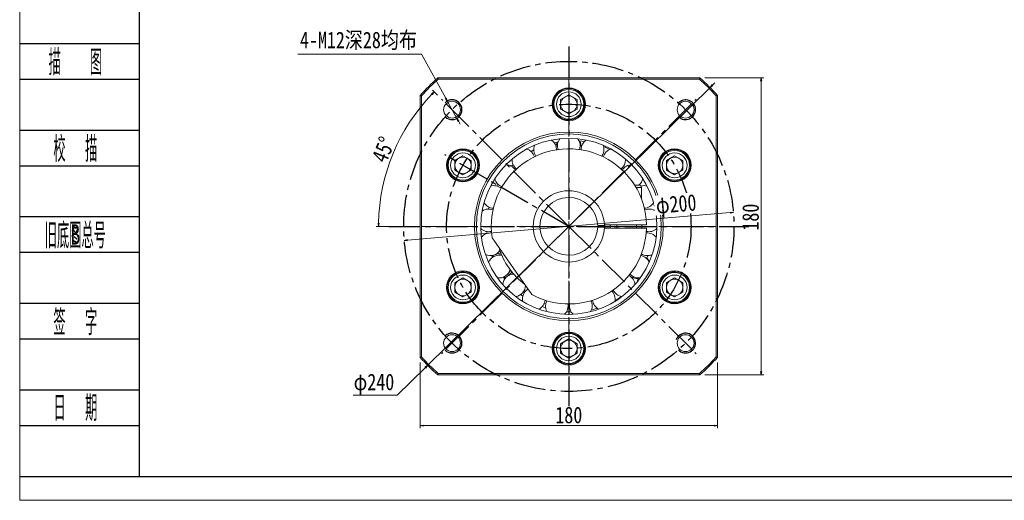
# Model space of a CAD drawing. Header units: millimetres. Extents: x 35 to 1262, y 38 to 897.
# Tile 1 of 5: x 41 to 637, y 38 to 330. Entities that reach past the tile are written whole.
import ezdxf
from ezdxf.enums import TextEntityAlignment as Align

# ---------------------------------------------------------------- set-up
doc = ezdxf.new("R2010")
doc.units = ezdxf.units.MM
doc.linetypes.add('CENTER2', pattern=[28.575, 19.05, -3.175, 3.175, -3.175])
doc.linetypes.add('点画线', pattern=[18, 12, -2, 2, -2])
for name, color, linetype in [('2细线层', 4, 'Continuous'), ('3中心线层', 1, 'CENTER2'), ('6文字层', 3, 'Continuous')]:
    doc.layers.add(name, color=color, linetype=linetype)
for name, color, linetype, lineweight in [('中心线层', 1, '点画线', 18), ('图框_外框线', 7, 'Continuous', 18), ('尺寸线层', 3, 'Continuous', 18)]:
    doc.layers.add(name, color=color, linetype=linetype, lineweight=lineweight)
doc.styles.add('PC_TEXTSTYLE', font='ISOCP.SHX', dxfattribs={"width": 0.707, "bigfont": 'GBCBIG.SHX'})
doc.styles.get("Standard").update_dxf_attribs({"font": 'SimSun.ttf'})
doc.styles.add('宋体', font='SimSun.ttf', dxfattribs={"width": 0.8})
doc.dimstyles.new('A水平标注$0', dxfattribs={"dimtxt": 3.5, "dimasz": 2, "dimexe": 1.5, "dimexo": 3, "dimgap": 1.1, "dimtad": 1, "dimtoh": 1, "dimdec": 4, "dimdsep": 46, "dimtxsty": '宋体', "dimblk": 'OPEN', "dimcen": 3, "dimclrd": 3, "dimclre": 3, "dimclrt": 6, "dimadec": 0, "dimazin": 0, "dimtm": 1e-09, "dimtfac": 1, "dimtdec": 4, "dimtix": 1, "dimtmove": 0, "dimatfit": 3, "dimldrblk": 'OPEN', "dimfxl": 0, "dimlwd": 13, "dimlwe": 13, "dimarcsym": 0})
doc.dimstyles.new('D直径标注φ25', dxfattribs={"dimtxt": 3.5, "dimasz": 2, "dimexe": 1, "dimexo": 3, "dimtad": 1, "dimtoh": 1, "dimdec": 1, "dimdsep": 46, "dimtxsty": '宋体', "dimblk": 'OPEN', "dimcen": 3, "dimclrd": 3, "dimclre": 3, "dimclrt": 130, "dimadec": 0, "dimazin": 0, "dimtm": 1e-09, "dimtfac": 1, "dimtdec": 1, "dimtmove": 0, "dimatfit": 0, "dimldrblk": 'OPEN', "dimfxl": 0, "dimlwd": 13, "dimlwe": 13, "dimarcsym": 0})
doc.dimstyles.new('螺孔(M8-7H)', dxfattribs={"dimtxt": 3.5, "dimasz": 2, "dimexe": 1.25, "dimexo": 3, "dimtad": 1, "dimtoh": 1, "dimdec": 4, "dimdsep": 46, "dimtxsty": '宋体', "dimblk": 'OPEN', "dimcen": 3, "dimclrd": 3, "dimclre": 3, "dimclrt": 2, "dimadec": 0, "dimazin": 0, "dimtm": 1e-09, "dimtfac": 1, "dimtdec": 4, "dimtmove": 0, "dimatfit": 3, "dimldrblk": 'OPEN', "dimfxl": 0, "dimlwd": 9, "dimlwe": 9, "dimarcsym": 0})

# ---------------------------------------------------------------- blocks, each defined once
blk = doc.blocks.new('_Open')
at = {"color": 0, "linetype": 'ByBlock', "lineweight": -2}
for p, q in [((-1, 0.17), (0, 0)), ((-1, -0.17), (0, 0)), ((0, 0), (-1, 0))]:
    blk.add_line(p, q, dxfattribs=at)
blk = doc.blocks.new('*D11')
at = {"layer": 'Defpoints', "color": 0, "transparency": 16777216}
for p in [(283.77, 124.9), (463.77, 124.9), (463.77, 83.54)]:
    blk.add_point(p, dxfattribs=at)
at = {"layer": '尺寸线层', "color": 3, "lineweight": 13, "transparency": 16777216}
for p, q in [((283.77, 121.9), (283.77, 82.04)), ((463.77, 121.9), (463.77, 82.04)), ((285.77, 83.54), (461.77, 83.54))]:
    blk.add_line(p, q, dxfattribs=at)
at = {"layer": '尺寸线层', "color": 3, "lineweight": 13, "transparency": 16777216, "xscale": 2, "yscale": 2, "zscale": 2, "rotation": 180}
blk.add_blockref('_Open', (283.77, 83.54), dxfattribs=at)
at = {"layer": '尺寸线层', "color": 3, "lineweight": 13, "transparency": 16777216, "xscale": 2, "yscale": 2, "zscale": 2}
blk.add_blockref('_Open', (463.77, 83.54), dxfattribs=at)
at = {"layer": '尺寸线层', "color": 6, "transparency": 16777216, "insert": (373.77, 89.93), "char_height": 10, "attachment_point": 5, "style": '宋体', "bg_fill": 3, "box_fill_scale": 1.1, "bg_fill_color": 257, "bg_fill_transparency": 0}
blk.add_mtext('180', dxfattribs=at)
blk = doc.blocks.new('*D12')
at = {"layer": 'Defpoints', "color": 0, "transparency": 16777216}
for p in [(453.15, 294.27), (490.26, 294.27), (453.15, 114.27)]:
    blk.add_point(p, dxfattribs=at)
at = {"layer": '尺寸线层', "color": 3, "lineweight": 13, "transparency": 16777216}
for p, q in [((456.15, 294.27), (491.76, 294.27)), ((490.26, 116.27), (490.26, 292.27)), ((456.15, 114.27), (491.76, 114.27))]:
    blk.add_line(p, q, dxfattribs=at)
at = {"layer": '尺寸线层', "color": 3, "lineweight": 13, "transparency": 16777216, "xscale": 2, "yscale": 2, "zscale": 2}
for p, rotation in [((490.26, 294.27), 90), ((490.26, 114.27), 270)]:
    blk.add_blockref('_Open', p, dxfattribs=dict(at, rotation=rotation))
at = {"layer": '尺寸线层', "color": 6, "transparency": 16777216, "insert": (483.87, 209.87), "char_height": 10, "attachment_point": 5, "rotation": 90, "style": '宋体', "bg_fill": 3, "box_fill_scale": 1.1, "bg_fill_color": 257, "bg_fill_transparency": 0}
blk.add_mtext('180', dxfattribs=at)
blk = doc.blocks.new('*D13')
at = {"layer": 'Defpoints', "color": 0, "transparency": 16777216}
for p in [(300.17, 280.24), (305.96, 269.73)]:
    blk.add_point(p, dxfattribs=at)
at = {"layer": '尺寸线层', "color": 3, "lineweight": 9, "transparency": 16777216}
for p, q in [((209.67, 308.59), (284.55, 308.59)), ((284.55, 308.59), (299.2, 281.99)), ((305.96, 269.73), (300.17, 280.24)), ((306.92, 267.98), (307.89, 266.22))]:
    blk.add_line(p, q, dxfattribs=at)
at = {"layer": '尺寸线层', "color": 3, "lineweight": 9, "transparency": 16777216, "xscale": 2, "yscale": 2, "zscale": 2}
for p, rotation in [((300.17, 280.24), 298.849608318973), ((305.96, 269.73), 118.849608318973)]:
    blk.add_blockref('_Open', p, dxfattribs=dict(at, rotation=rotation))
at = {"layer": '尺寸线层', "color": 2, "transparency": 16777216, "insert": (246.36, 316.68), "char_height": 10, "attachment_point": 5, "style": '宋体'}
blk.add_mtext('4-M12深28均布', dxfattribs=at)
blk = doc.blocks.new('*D14')
at = {"layer": 'Defpoints', "color": 0, "transparency": 16777216}
for p in [(296.35, 281.7), (274.02, 261.87), (267.77, 204.27), (373.77, 204.27), (479.77, 204.27)]:
    blk.add_point(p, dxfattribs=at)
at = {"layer": '尺寸线层', "color": 3, "lineweight": 13, "transparency": 16777216}
for p, q in [((294.23, 283.82), (291.26, 286.78)), ((264.77, 204.27), (257.09, 204.27))]:
    blk.add_line(p, q, dxfattribs=at)
blk.add_arc((373.77, 204.27), 115.19, 135.99484, 179.00516, dxfattribs=at)
at = {"layer": '尺寸线层', "color": 3, "lineweight": 13, "transparency": 16777216, "xscale": 2, "yscale": 2, "zscale": 2}
for p, rotation in [((292.32, 285.72), 45.49742179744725), ((258.59, 204.27), 269.5025782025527)]:
    blk.add_blockref('_Open', p, dxfattribs=dict(at, rotation=rotation))
at = {"layer": '尺寸线层', "color": 6, "transparency": 16777216, "insert": (261.5, 250.78), "char_height": 10, "attachment_point": 5, "rotation": 67.5, "style": '宋体', "bg_fill": 3, "box_fill_scale": 1.1, "bg_fill_color": 257, "bg_fill_transparency": 0}
blk.add_mtext('45%%d', dxfattribs=at)
blk = doc.blocks.new('*D15')
at = {"layer": 'Defpoints', "color": 0, "transparency": 16777216}
for p in [(459.26, 288.49), (288.29, 120.06)]:
    blk.add_point(p, dxfattribs=at)
at = {"layer": '尺寸线层', "color": 3, "lineweight": 13, "transparency": 16777216}
for p, q in [((459.26, 288.49), (288.29, 120.06)), ((460.68, 289.89), (462.11, 291.3)), ((286.86, 118.65), (269.9, 101.94)), ((269.9, 101.94), (243.15, 101.94))]:
    blk.add_line(p, q, dxfattribs=at)
at = {"layer": '尺寸线层', "color": 3, "lineweight": 13, "transparency": 16777216, "xscale": 2, "yscale": 2, "zscale": 2}
for p, rotation in [((459.26, 288.49), 224.5723010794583), ((288.29, 120.06), 44.57230107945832)]:
    blk.add_blockref('_Open', p, dxfattribs=dict(at, rotation=rotation))
at = {"layer": '尺寸线层', "color": 130, "transparency": 16777216, "insert": (255.77, 108.66), "char_height": 10, "attachment_point": 5, "style": '宋体'}
blk.add_mtext('φ240', dxfattribs=at)
blk = doc.blocks.new('*D16')
at = {"layer": 'Defpoints', "color": 0, "transparency": 16777216}
for p in [(473.41, 212.77), (274.13, 195.77)]:
    blk.add_point(p, dxfattribs=at)
at = {"layer": '尺寸线层', "color": 3, "lineweight": 13, "transparency": 16777216}
blk.add_line((471.42, 212.6), (276.13, 195.94), dxfattribs=at)
at = {"layer": '尺寸线层', "color": 3, "lineweight": 13, "transparency": 16777216, "xscale": 2, "yscale": 2, "zscale": 2}
for p, rotation in [((473.41, 212.77), 4.874461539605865), ((274.13, 195.77), 184.8744615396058)]:
    blk.add_blockref('_Open', p, dxfattribs=dict(at, rotation=rotation))
at = {"layer": '尺寸线层', "color": 130, "transparency": 16777216, "insert": (438.86, 216.57), "char_height": 10, "attachment_point": 5, "rotation": 4.87446, "style": '宋体', "bg_fill": 3, "box_fill_scale": 1.1, "bg_fill_color": 257, "bg_fill_transparency": 0}
blk.add_mtext('φ200', dxfattribs=at)

msp = doc.modelspace()

# ---------------------------------------------------------------- linework, layer by layer
at = {"color": 7, "linetype": 'Continuous', "lineweight": 15}
for p, q in [((324.2491, 200.00309), (324.16953, 201.11197)), ((350.40836, 164.41594), (328.32932, 195.94808)), ((327.59378, 185.48288), (327.17035, 186.61182)), ((330.38746, 187.08347), (330.54244, 186.69732)), ((304.68734, 170.15897), (309.68734, 173.04572)), ((309.68734, 173.04572), (314.68734, 170.15897)), ((334.96794, 172.4575), (334.11315, 173.59089)), ((336.93752, 175.62071), (337.19445, 175.29342)), ((432.8591, 170.15897), (437.8591, 173.04572)), ((437.8591, 173.04572), (442.8591, 170.15897)), ((441.94348, 175.90474), (441.70826, 175.40758)), ((441.94348, 175.90474), (441.70826, 175.40758)), ((443.48895, 174.98632), (443.24922, 174.47963)), ((443.48895, 174.98632), (443.24922, 174.47963)), ((304.68734, 164.38547), (304.68734, 170.15897)), ((314.68734, 170.15897), (314.68734, 164.38547)), ((432.8591, 164.38547), (432.8591, 170.15897)), ((442.8591, 170.15897), (442.8591, 164.38547)), ((309.68734, 161.49872), (304.68734, 164.38547)), ((314.68734, 164.38547), (309.68734, 161.49872)), ((345.93479, 161.94844), (344.59616, 162.93108)), ((437.8591, 161.49872), (432.8591, 164.38547)), ((442.8591, 164.38547), (437.8591, 161.49872)), ((313.55302, 158.53958), (313.23408, 159.00054)), ((313.55302, 158.53958), (313.23408, 159.00054)), ((315.12113, 159.41879), (314.80819, 159.87108)), ((315.12113, 159.41879), (314.80819, 159.87108)), ((359.7183, 154.9834), (357.686, 155.70075)), ((368.77322, 133.15897), (373.77322, 136.04572)), ((373.77322, 136.04572), (378.77322, 133.15897)), ((383.26875, 129.25368), (382.71008, 129.20795)), ((383.26875, 129.25368), (382.71008, 129.20795)), ((383.29139, 131.0513), (382.74323, 131.00643)), ((383.29139, 131.0513), (382.74323, 131.00643))]:
    msp.add_line(p, q, dxfattribs=at)
for points in [[(328.44623, 186.91108), (327.38095, 186.13821), (327.35332, 186.11416)], [(417.84567, 187.51687), (417.50341, 186.64288), (417.48902, 186.60725)], [(424.07647, 186.55139), (423.71053, 186.73844), (423.30569, 186.84811)], [(422.07977, 183.09163), (422.62055, 182.90754), (422.63888, 182.90421)], [(334.51603, 173.04865), (335.54662, 173.43218), (336.07454, 173.69847)], [(405.74921, 161.76339), (402.7025, 159.78452), (401.70304, 159.1991)], [(373.38241, 156.06672), (373.28179, 157.23864), (373.27543, 157.27486)], [(401.61975, 158.78579), (401.73943, 159.43898), (401.80006, 160.34999)], [(375.23776, 152.37743), (374.32971, 152.39825), (372.38275, 152.49657)], [(391.11209, 154.62925), (389.04851, 154.04626), (387.4805, 153.664)]]:
    msp.add_lwpolyline(points, dxfattribs=at)
for centre, radius in [((309.68734, 167.27222), 10), ((309.68734, 167.27222), 9), ((309.68734, 167.27222), 7.5), ((437.8591, 167.27222), 10), ((437.8591, 167.27222), 9), ((437.8591, 167.27222), 7.5), ((303.06255, 133.56154), 5.1), ((444.4839, 133.56154), 5.1)]:
    msp.add_circle(centre, radius, dxfattribs=at)
for centre, radius, start, end in [((326.24549, 193.42433), 6.875, 84.16461188, 141.72253571), ((421.30096, 193.42433), 6.875, 38.27746429, 95.83538812), ((373.77322, 204.27222), 44.16667, 196.97903787, 233.02096213), ((326.24549, 193.42433), 6.875, 244.09050323, 327.75462611), ((331.55448, 179.89722), 6.875, 75.10251674, 158.86539285), ((332.37721, 180.37222), 7.6295, 87.45722614, 109.31406637), ((332.37721, 180.37222), 6.6295, 83.37518799, 108.95636862), ((415.99196, 179.89722), 6.875, 21.13460715, 78.83827275), ((421.30096, 193.42433), 6.875, 238.34234001, 296.00824999), ((422.98805, 184.87349), 2, 121.4608232, 187.85772919), ((415.16924, 180.37222), 7.6295, 20.00185014, 39.85598456), ((309.68734, 167.27222), 9.55, 304.67933747, 293.87754008), ((309.68734, 167.27222), 9.55, 304.67933747, 293.87754008), ((331.55448, 179.89722), 6.875, 261.13460715, 344.89748326), ((340.6148, 168.53594), 6.875, 92.24537389, 175.90949677), ((332.37721, 180.37222), 6.6295, 311.04363139, 336.62481201), ((332.37721, 180.37222), 7.6295, 310.68593363, 332.54277386), ((406.93164, 168.53594), 6.875, 3.99175001, 61.65765999), ((415.99196, 179.89722), 6.875, 221.16172725, 278.86539285), ((415.16924, 180.37222), 7.6295, 241.01307852, 274.33928623), ((409.76281, 173.20658), 6, 335.30629519, 358.27659948), ((437.8591, 167.27222), 9.55, 64.67933747, 53.87754008), ((437.8591, 167.27222), 9.55, 64.67933747, 53.87754008), ((437.8591, 167.27222), 9.55, 53.87754008, 64.67933747), ((437.8591, 167.27222), 9.55, 53.87754008, 64.67933747), ((309.68734, 167.27222), 5, 120, 180), ((309.68734, 167.27222), 5, 180, 240), ((309.68734, 167.27222), 5, 60, 120), ((309.68734, 167.27222), 5, 0, 60), ((309.68734, 167.27222), 5, 300, 0), ((340.6148, 168.53594), 6.875, 278.27746429, 0), ((437.8591, 167.27222), 5, 120, 180), ((437.8591, 167.27222), 5, 180, 240), ((437.8591, 167.27222), 5, 60, 120), ((437.8591, 167.27222), 5, 0, 60), ((437.8591, 167.27222), 5, 300, 360), ((309.68734, 167.27222), 5, 240, 300), ((352.62139, 160.34999), 6.875, 120.66786162, 193.15110714), ((394.92506, 160.34999), 6.875, 0, 44.40681669), ((406.93164, 168.53594), 6.875, 204.16461188, 261.72253571), ((437.8591, 167.27222), 5, 240, 300), ((309.68734, 167.27222), 9.55, 293.87754008, 304.67933747), ((309.68734, 167.27222), 9.55, 293.87754008, 304.67933747), ((352.62139, 160.34999), 6.875, 295.42032144, 352.97824527), ((366.50741, 156.06672), 6.875, 152.73604045, 210.29396428), ((366.50741, 156.06672), 6.875, 312.56317858, 0), ((381.03903, 156.06672), 6.875, 169.87889759, 227.43682142), ((381.03903, 156.06672), 6.875, 329.70603572, 0), ((381.03903, 156.06672), 6.875, 0, 27.26395955), ((394.92506, 160.34999), 6.875, 187.02175473, 244.57967856), ((373.77322, 130.27222), 5, 120, 180), ((373.77322, 130.27222), 5, 60, 120), ((373.77322, 130.27222), 5, 0, 60), ((373.77322, 130.27222), 9.55, 353.87754008, 4.67933747), ((373.77322, 130.27222), 9.55, 353.87754008, 4.67933747)]:
    msp.add_arc(centre, radius, start, end, dxfattribs=at)
for points in [[(294.40068, 294.27222), (294.70363, 293.47222)], [(328.32932, 195.94808), (327.26923, 197.46204)], [(351.46845, 162.90198), (350.40836, 164.41594)]]:
    msp.add_open_spline(points, degree=1, dxfattribs=at)
at = {"layer": '2细线层'}
for p, q in [((41.26401, 315.14037), (113.53317, 315.14037)), ((41.26401, 293.53211), (113.53317, 293.53211)), ((41.26401, 262.66317), (113.53317, 262.66317)), ((41.26401, 241.0549), (113.53317, 241.0549)), ((41.26401, 210.18596), (113.53317, 210.18596)), ((41.26401, 188.57769), (113.53317, 188.57769)), ((41.26401, 157.70875), (113.53317, 157.70875)), ((41.26401, 136.10048), (113.53317, 136.10048)), ((41.26401, 105.23154), (113.53317, 105.23154)), ((41.26401, 83.62328), (113.53317, 83.62328)), ((41.26401, 52.75433), (113.53317, 52.75433))]:
    msp.add_line(p, q, dxfattribs=at)

# ---------------------------------------------------------------- texts
at = {"layer": '6文字层', "color": 3, "style": 'PC_TEXTSTYLE'}
for s, width, p in [('描   图', 0.6667, (74.94699, 304.33624)), ('校  描', 0.667, (74.94699, 251.85903)), ('旧底图总号', 0.667, (74.94699, 199.38182)), ('签  字', 0.667, (74.94699, 146.90462)), ('日  期', 0.667, (74.96623, 94.7355))]:
    msp.add_text(s, height=15.434473, dxfattribs=dict(at, width=width)).set_placement(p, align=Align.MIDDLE)
at = {"layer": '6文字层', "width": 0.707}
msp.add_text('B', height=12.34758, dxfattribs=at).set_placement((74.94699, 199.38182), align=Align.MIDDLE)

# ---------------------------------------------------------------- dimensions: what is measured, and where the dimension line sits
at = {"layer": '尺寸线层'}
dim = msp.add_diameter_dim_2p(p1=(305.95762, 269.72756), p2=(300.16747, 280.23823), text='4-M12深28均布', dimstyle='螺孔(M8-7H)', override={"dimtxt": 10, "dimgap": 1.5, "dimpost": 'M<>-7H', "dimtfill": 0}, dxfattribs=at)
dim.commit()
dim.dimension.update_dxf_attribs({"geometry": '*D13', "text_midpoint": (246.35779, 308.58719), "dimtype": 163})
dim = msp.add_linear_dim(base=(463.77322, 83.53864), p1=(283.77322, 124.89968), p2=(463.77322, 124.89968), dimstyle='A水平标注$0', override={"dimtxt": 10, "dimgap": 1.5, "dimblk": 'Open', "dimtfill": 1, "dimtfillclr": 256}, dxfattribs=at)
dim.commit()
dim.dimension.update_dxf_attribs({"geometry": '*D11', "text_midpoint": (373.77322, 89.92691)})

# ---------------------------------------------------------------- next in the draw order: linework, layer by layer
at = {"color": 7, "linetype": 'Continuous', "lineweight": 15}
for p, q in [((368.77322, 127.38547), (368.77322, 133.15897)), ((378.77322, 133.15897), (378.77322, 127.38547)), ((373.77322, 124.49872), (368.77322, 127.38547)), ((378.77322, 127.38547), (373.77322, 124.49872))]:
    msp.add_line(p, q, dxfattribs=at)
for radius in [10, 9, 7.5]:
    msp.add_circle((373.77322, 130.27222), radius, dxfattribs=at)
at = {"color": 4}
msp.add_arc((303.06255, 133.56154), 6, 225, 133.28086868, dxfattribs=at)
at = {"color": 7, "linetype": 'Continuous', "lineweight": 15}
for centre, radius, start, end in [((373.77322, 130.27222), 9.55, 4.67933747, 353.87754008), ((373.77322, 130.27222), 9.55, 4.67933747, 353.87754008), ((373.77322, 130.27222), 5, 180, 240), ((373.77322, 130.27222), 5, 240, 300), ((373.77322, 130.27222), 5, 300, 360), ((373.77322, 204.27222), 120, 221.40962211, 228.59037789), ((373.77322, 204.27222), 119.2, 221.55475457, 228.44524543)]:
    msp.add_arc(centre, radius, start, end, dxfattribs=at)
for points in [[(283.77322, 124.89968), (284.57322, 125.20263)], [(294.70363, 115.07222), (294.40068, 114.27222)]]:
    msp.add_open_spline(points, degree=1, dxfattribs=at)

# ---------------------------------------------------------------- next in the draw order: dimensions: what is measured, and where the dimension line sits
at = {"layer": '尺寸线层'}
dim = msp.add_linear_dim(base=(490.25634, 294.27222), p1=(453.14576, 114.27222), p2=(453.14576, 294.27222), angle=90, dimstyle='A水平标注$0', override={"dimtxt": 10, "dimgap": 1.5, "dimblk": 'Open', "dimtfill": 1, "dimtfillclr": 256}, dxfattribs=at)
dim.commit()
dim.dimension.update_dxf_attribs({"geometry": '*D12', "text_midpoint": (490.25634, 209.87193), "dimtype": 160})

# ---------------------------------------------------------------- next in the draw order: linework, layer by layer
at = {"color": 7, "linetype": 'Continuous', "lineweight": 15}
for p, q in [((294.40068, 294.27222), (453.14576, 294.27222)), ((452.84281, 293.47222), (294.70363, 293.47222)), ((453.14576, 114.27222), (294.40068, 114.27222)), ((294.70363, 115.07222), (452.84281, 115.07222))]:
    msp.add_line(p, q, dxfattribs=at)
at = {"color": 4}
msp.add_arc((444.4839, 133.56154), 6, 223.28086868, 160.15840041, dxfattribs=at)
at = {"color": 7, "linetype": 'Continuous', "lineweight": 15}
for radius, start, end in [(119.2, 311.55475457, 318.44524543), (120, 311.40962211, 318.59037789)]:
    msp.add_arc((373.77322, 204.27222), radius, start, end, dxfattribs=at)
for points in [[(453.14576, 294.27222), (452.84281, 293.47222)], [(462.97322, 125.20263), (463.77322, 124.89968)], [(452.84281, 115.07222), (453.14576, 114.27222)]]:
    msp.add_open_spline(points, degree=1, dxfattribs=at)

# ---------------------------------------------------------------- next in the draw order: dimensions: what is measured, and where the dimension line sits
at = {"layer": '尺寸线层'}
dim = msp.add_angular_dim_2l(base=(274.0184, 261.8657), line1=((267.77322, 204.27222), (479.77322, 204.27222)), line2=((373.77322, 204.27222), (296.34993, 281.69551)), dimstyle='A水平标注$0', override={"dimtxt": 10, "dimgap": 1.5, "dimblk": 'Open', "dimtfill": 1, "dimtfillclr": 256}, dxfattribs=at)
dim.commit()
dim.dimension.update_dxf_attribs({"geometry": '*D14', "text_midpoint": (261.50398, 250.77566)})

# ---------------------------------------------------------------- next in the draw order: linework, layer by layer
at = {"color": 7, "linetype": 'Continuous', "lineweight": 15}
for p, q in [((283.77322, 124.89968), (283.77322, 283.64476)), ((284.57322, 283.34181), (284.57322, 125.20263)), ((368.77322, 281.15897), (373.77322, 284.04572)), ((368.77322, 275.38547), (368.77322, 281.15897)), ((373.77322, 284.04572), (378.77322, 281.15897)), ((378.77322, 281.15897), (378.77322, 275.38547)), ((462.97322, 125.20263), (462.97322, 283.34181)), ((463.77322, 283.64476), (463.77322, 124.89968)), ((364.25505, 277.49314), (364.80322, 277.53801)), ((364.27769, 279.29077), (364.83637, 279.33649)), ((373.77322, 272.49872), (368.77322, 275.38547)), ((378.77322, 275.38547), (373.77322, 272.49872)), ((350.87026, 249.69745), (352.53454, 250.57814)), ((366.27603, 250.65752), (366.27891, 250.8564)), ((304.68734, 244.15897), (309.68734, 247.04572)), ((309.68734, 247.04572), (314.68734, 244.15897)), ((408.11008, 244.55136), (408.08813, 245.1003)), ((432.42532, 249.12566), (432.73826, 248.67337)), ((432.42532, 249.12566), (432.73826, 248.67337)), ((432.8591, 244.15897), (437.8591, 247.04572)), ((433.99342, 250.00486), (434.31236, 249.5439)), ((433.99342, 250.00486), (434.31236, 249.5439)), ((437.8591, 247.04572), (442.8591, 244.15897)), ((304.68734, 238.38547), (304.68734, 244.15897)), ((314.68734, 244.15897), (314.68734, 238.38547)), ((338.98809, 240.68253), (340.04419, 241.72505)), ((432.8591, 238.38547), (432.8591, 244.15897)), ((442.8591, 244.15897), (442.8591, 238.38547)), ((304.05749, 233.55812), (304.29723, 234.06482)), ((304.05749, 233.55812), (304.29723, 234.06482)), ((309.68734, 235.49872), (304.68734, 238.38547)), ((305.60296, 232.63971), (305.83819, 233.13687)), ((305.60296, 232.63971), (305.83819, 233.13687)), ((314.68734, 238.38547), (309.68734, 235.49872)), ((437.8591, 235.49872), (432.8591, 238.38547)), ((442.8591, 238.38547), (437.8591, 235.49872)), ((330.19115, 228.71831), (330.79194, 229.81164)), ((413.57272, 229.27222), (416.27322, 229.27222)), ((417.77322, 227.77222), (414.47642, 227.77222)), ((417.77322, 227.77222), (417.77322, 220.79493)), ((325.1502, 214.79031), (325.39192, 215.89726)), ((424.60365, 217.89219), (425.28927, 218.0759)), ((391.66624, 204.77222), (395.36744, 204.77222)), ((395.36744, 203.77222), (391.66624, 203.77222)), ((394.7494, 204.75529), (394.7494, 203.77222)), ((395.75048, 205.27222), (419.9624, 205.27222)), ((395.75048, 203.27222), (419.9624, 203.27222)), ((398.77322, 203.27222), (398.77322, 205.27222)), ((402.77322, 205.27222), (402.77322, 203.27222)), ((414.77322, 205.27222), (414.77322, 203.27222)), ((417.93989, 204.27222), (417.92857, 205.27222)), ((417.92857, 203.27222), (417.93989, 204.27222))]:
    msp.add_line(p, q, dxfattribs=at)
for points in [[(364.90607, 254.97851), (366.94485, 255.38091), (367.34089, 255.44929)], [(379.9608, 256.01881), (381.7482, 255.84993), (383.22687, 255.66283)], [(380.27996, 250.8023), (380.52468, 251.72476), (380.64822, 253.02222)], [(394.78093, 252.64453), (396.08125, 252.11861), (398.68843, 250.9373)], [(408.09275, 245.0392), (408.77677, 244.49084), (409.15378, 244.18038)], [(394.76727, 203.77222), (394.77322, 204.27222), (394.76727, 204.77222)]]:
    msp.add_lwpolyline(points, dxfattribs=at)
for centre, radius in [((373.77322, 278.27222), 10), ((373.77322, 278.27222), 9), ((373.77322, 278.27222), 7.5), ((303.06255, 274.9829), 5.1), ((444.4839, 274.9829), 5.1), ((373.77322, 204.27222), 57.15), ((373.77322, 204.27222), 56), ((373.77322, 204.27222), 53.33333), ((309.68734, 241.27222), 10), ((437.8591, 241.27222), 10), ((309.68734, 241.27222), 9), ((309.68734, 241.27222), 7.5), ((437.8591, 241.27222), 9), ((437.8591, 241.27222), 7.5)]:
    msp.add_circle(centre, radius, dxfattribs=at)
for centre, radius, start, end in [((373.77322, 204.27222), 120, 131.40962211, 138.59037789), ((373.77322, 204.27222), 119.2, 131.55475457, 138.44524543), ((373.77322, 204.27222), 119.2, 41.55475457, 48.44524543), ((373.77322, 204.27222), 120, 41.40962211, 48.59037789), ((373.77322, 278.27222), 9.55, 184.67933747, 173.87754008), ((373.77322, 278.27222), 5, 120, 180), ((373.77322, 278.27222), 5, 60, 120), ((373.77322, 278.27222), 5, 0, 60), ((373.77322, 278.27222), 9.55, 173.87754008, 184.67933747), ((373.77322, 278.27222), 5, 180, 240), ((373.77322, 278.27222), 5, 300, 360), ((373.77322, 278.27222), 5, 240, 300), ((359.40391, 250.8564), 6.875, 0, 56.00824999), ((373.77322, 253.02222), 6.875, 141.13460715, 198.83827274), ((373.77322, 253.02222), 6.875, 0, 38.86539285), ((388.14254, 250.8564), 6.875, 123.99175001, 181.65765999), ((309.68734, 241.27222), 9.55, 244.67933747, 233.87754008), ((309.68734, 241.27222), 9.55, 244.67933747, 233.87754008), ((373.77322, 204.27222), 47, 1.21915113, 188.3313394), ((346.31137, 244.55136), 6.875, 15.59318331, 73.15110714), ((359.40391, 250.8564), 6.875, 158.27746429, 215.83538812), ((373.77322, 252.07222), 7.6295, 154.3740241, 178.98692148), ((373.77322, 252.07222), 7.6295, 1.01307852, 30.89634507), ((388.14254, 250.8564), 6.875, 324.16461188, 0), ((388.14254, 250.8564), 6.875, 0, 21.72253571), ((401.23508, 244.55136), 6.875, 106.84889286, 164.40681669), ((437.8591, 241.27222), 9.55, 124.67933747, 113.87754008), ((437.8591, 241.27222), 9.55, 124.67933747, 113.87754008), ((309.68734, 241.27222), 5, 120, 180), ((309.68734, 241.27222), 5, 60, 120), ((309.68734, 241.27222), 5, 0, 60), ((346.31137, 244.55136), 6.875, 175.42032144, 232.97824527), ((401.23508, 244.55136), 6.875, 307.02175473, 360), ((437.8591, 241.27222), 9.55, 113.87754008, 124.67933747), ((437.8591, 241.27222), 9.55, 113.87754008, 124.67933747), ((437.8591, 241.27222), 5, 120, 180), ((437.8591, 241.27222), 5, 60, 120), ((437.8591, 241.27222), 5, 0, 60), ((309.68734, 241.27222), 5, 180, 240), ((309.68734, 241.27222), 5, 300, 360), ((335.65894, 234.66735), 6.875, 32.73604045, 90.29396428), ((411.88751, 234.66735), 6.875, 89.70603572, 147.26395955), ((437.8591, 241.27222), 5, 180, 240), ((437.8591, 241.27222), 5, 300, 360), ((309.68734, 241.27222), 9.55, 233.87754008, 244.67933747), ((309.68734, 241.27222), 9.55, 233.87754008, 244.67933747), ((309.68734, 241.27222), 5, 240, 300), ((335.65894, 234.66735), 6.875, 192.56317858, 250.12110241), ((411.88751, 234.66735), 6.875, 308.30281976, 347.43682142), ((437.8591, 241.27222), 5, 240, 300), ((328.39313, 222.0826), 6.875, 49.87889759, 107.43682142), ((416.27322, 227.77222), 1.5, 0, 90), ((419.15332, 222.0826), 6.875, 72.56317858, 104.58145062), ((373.77322, 204.27222), 21.6, 1.32640967, 358.67359033), ((373.77322, 204.27222), 17.5, 1.63724508, 358.36275492), ((325.15954, 207.91531), 6.875, 67.02175473, 124.57967856), ((328.39313, 222.0826), 6.875, 209.70603572, 267.26395955), ((419.15332, 222.0826), 6.875, 272.73604045, 330.29396428), ((422.38691, 207.91531), 6.875, 55.42032144, 112.97824527), ((325.15954, 207.91531), 6.875, 226.84889286, 284.40681669), ((373.77322, 204.27222), 47, 241.6686606, 358.78084887), ((373.77322, 204.27222), 29, 358.02389171, 1.97610829), ((422.38691, 207.91531), 6.875, 255.59318331, 313.15110714)]:
    msp.add_arc(centre, radius, start, end, dxfattribs=at)
at = {"color": 4}
for centre, start, end in [((303.06255, 274.9829), 226.71913132, 135), ((444.4839, 274.9829), 225, 136.71913132)]:
    msp.add_arc(centre, 6, start, end, dxfattribs=at)
at = {"color": 7, "linetype": 'Continuous', "lineweight": 15}
for points in [[(283.77322, 283.64476), (284.57322, 283.34181)], [(462.97322, 283.34181), (463.77322, 283.64476)], [(391.66624, 204.77222), (391.26608, 204.77222)], [(391.26608, 203.77222), (391.66624, 203.77222)], [(395.76754, 204.77222), (395.36744, 204.77222)], [(395.36744, 203.77222), (395.76754, 203.77222)], [(420.76258, 205.27222), (419.9624, 205.27222)], [(420.76258, 203.27222), (419.9624, 203.27222)]]:
    msp.add_open_spline(points, degree=1, dxfattribs=at)
at = {"layer": '3中心线层'}
for p, q in [((373.77322, 313.27222), (373.77322, 95.27222)), ((373.77322, 204.27222), (296.63752, 281.40793)), ((373.77322, 204.27222), (450.90893, 281.40793)), ((373.77322, 204.27222), (298.65431, 247.64215)), ((264.77322, 204.27222), (482.77322, 204.27222)), ((373.77322, 204.27222), (296.63752, 127.13652)), ((373.77322, 204.27222), (450.90893, 127.13652))]:
    msp.add_line(p, q, dxfattribs=at)
for radius in [100, 74]:
    msp.add_circle((373.77322, 204.27222), radius, dxfattribs=at)

# ---------------------------------------------------------------- next in the draw order: dimensions: what is measured, and where the dimension line sits
at = {"layer": '尺寸线层'}
dim = msp.add_diameter_dim_2p(p1=(459.25707, 288.48927), p2=(288.28937, 120.05517), dimstyle='D直径标注φ25', override={"dimtxt": 10, "dimgap": 1.5, "dimpost": 'φ<>', "dimtfill": 0}, dxfattribs=at)
dim.commit()
dim.dimension.update_dxf_attribs({"geometry": '*D15', "text_midpoint": (255.77291, 101.93694), "dimtype": 163})

# ---------------------------------------------------------------- next in the draw order: dimensions: what is measured, and where the dimension line sits
dim = msp.add_diameter_dim_2p(p1=(274.1349, 195.77494), p2=(473.41155, 212.7695), dimstyle='D直径标注φ25', override={"dimtxt": 10, "dimgap": 1.5, "dimpost": 'φ<>'}, dxfattribs=at)
dim.commit()
dim.dimension.update_dxf_attribs({"geometry": '*D16', "text_midpoint": (439.43488, 209.87193), "dimtype": 163})

# ---------------------------------------------------------------- next in the draw order: linework, layer by layer
at = {"layer": '中心线层'}
for p, q in [((373.77322, 101.27222), (373.77322, 307.27222)), ((373.77322, 118.77222), (373.77322, 289.77222)), ((270.77322, 204.27222), (476.77322, 204.27222)), ((288.27322, 204.27222), (459.27322, 204.27222))]:
    msp.add_line(p, q, dxfattribs=at)
at = {"layer": '图框_外框线', "color": 3}
msp.add_lwpolyline([(41.24987, 38.29767), (1255.60934, 38.29767), (1255.60934, 897.0233), (41.24987, 897.0233)], close=True, dxfattribs=at)
at = {"layer": '图框_外框线', "color": 3, "lineweight": 25}
msp.add_lwpolyline([(113.53317, 52.75433), (1241.15268, 52.75433), (1241.15268, 882.56664), (113.53317, 882.56664)], close=True, dxfattribs=at)

doc.saveas('drawing.dxf')
